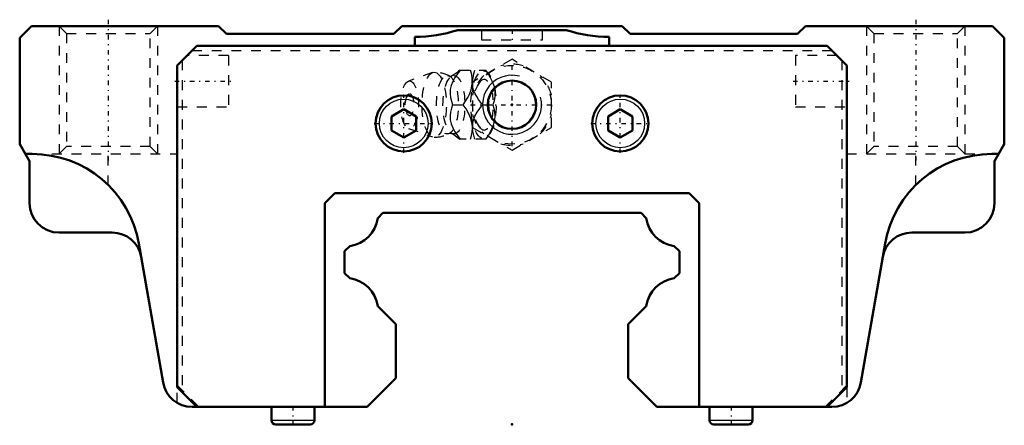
# Model space of a CAD drawing. Header units: millimetres. Extents: x -50 to 50, y 0 to 41.
import ezdxf

# ---------------------------------------------------------------- set-up
doc = ezdxf.new("R2010")
doc.units = ezdxf.units.MM
doc.linetypes.add('Center', pattern=[1.5, 0.45, -0.5, 0.05, -0.5])
doc.linetypes.add('Dashed', pattern=[2, 1, -1])
for name, color, linetype, lineweight in [('2d ConnectionPoints', 7, 'Continuous', 50), ('AM_0', 7, 'Continuous', 50), ('AM_4', 3, 'Continuous', 25), ('AM_5', 3, 'Continuous', 25), ('AM_7', 7, 'Center', 25), ('AM_9', 6, 'Dashed', 25)]:
    doc.layers.add(name, color=color, linetype=linetype, lineweight=lineweight)

# ---------------------------------------------------------------- blocks, each defined once
blk = doc.blocks.new('1_zdv1of55yjgpbtbt42jfv7qcg________0_in_HSR35LC1SS_GK__BLOCK_1B_M6F__2')
at = {"layer": 'AM_5', "linetype": 'Dashed'}
blk.add_arc((0, 32.5), 2.39, 75, 15, dxfattribs=at)
at = {"layer": 'AM_7'}
for p, q in [((0, 28.3), (0, 36.7)), ((-4.2, 32.5), (4.2, 32.5))]:
    blk.add_line(p, q, dxfattribs=at)
at = {"layer": 'AM_9'}
for p, q in [((0, 37.12), (-4, 34.81)), ((4, 34.81), (0, 37.12)), ((-5.32, 36), (-2.67, 36)), ((-2.37, 35.65), (-2.67, 36)), ((-8.07, 35.77), (-10.52, 34.9)), ((-4, 34.81), (-4, 30.19)), ((4, 30.19), (4, 34.81)), ((-6.03, 32.5), (-4.96, 32.5)), ((-3, 32.5), (-1.93, 32.5)), ((-10.52, 30.1), (-8.07, 29.23)), ((-4.01, 30.17), (-4.01, 30.19)), ((-4, 30.19), (0, 27.88)), ((0, 27.88), (4, 30.19)), ((-2.67, 29), (-5.32, 29)), ((-2.67, 29), (-2.37, 29.35))]:
    blk.add_line(p, q, dxfattribs=at)
for points in [[(-5.27, 36), (-5.54, 35.64), (-5.8, 35.26), (-6.01, 34.88), (-6.18, 34.47), (-6.27, 34.05), (-6.29, 33.65), (-6.24, 33.25), (-6.14, 32.87), (-6.03, 32.5)], [(-5.31, 36), (-5.42, 35.91), (-5.6, 35.76), (-5.82, 35.6), (-6.07, 35.44), (-6.13, 35.41)], [(-4.96, 32.5), (-4.71, 32.86), (-4.48, 33.23), (-4.28, 33.63), (-4.14, 34.03), (-4.03, 34.59), (-4.03, 35.16), (-4.09, 35.59), (-4.2, 36)], [(-4, 34.44), (-4, 34.45), (-4.02, 34.85), (-3.96, 35.25), (-3.87, 35.63), (-3.76, 36)], [(-2.69, 36), (-2.43, 35.64), (-2.21, 35.27), (-2.01, 34.87), (-1.86, 34.47), (-1.76, 33.91), (-1.75, 33.34), (-1.82, 32.91), (-1.93, 32.5)], [(-6.13, 35.41), (-6.13, 35.4), (-6.17, 35.39), (-6.23, 35.38), (-6.3, 35.39), (-6.33, 35.4), (-6.34, 35.41)], [(-3, 32.5), (-3.4, 33.05), (-3.58, 33.33), (-3.74, 33.62), (-3.91, 34.02), (-4, 34.44)], [(-6.03, 32.5), (-6.14, 32.14), (-6.23, 31.76), (-6.28, 31.38), (-6.27, 30.97), (-6.19, 30.55), (-6.02, 30.15), (-5.8, 29.75), (-5.55, 29.37), (-5.27, 29)], [(-4.01, 30.19), (-4.04, 30.53), (-4.17, 31.09), (-4.42, 31.66), (-4.67, 32.09), (-4.96, 32.5)], [(-4, 30.55), (-3.92, 30.95), (-3.76, 31.35), (-3.53, 31.75), (-3.28, 32.13), (-3, 32.5)], [(-1.93, 32.5), (-1.83, 32.14), (-1.77, 31.77), (-1.74, 31.37), (-1.77, 30.97), (-1.9, 30.41), (-2.15, 29.84), (-2.4, 29.41), (-2.69, 29)], [(-4.2, 29), (-4.1, 29.36), (-4.04, 29.73), (-4.01, 30.13), (-4.01, 30.17)], [(-4.01, 30.13), (-4.01, 30.52), (-4, 30.55)], [(-3.76, 29), (-3.92, 29.55), (-3.98, 29.83), (-4.01, 30.12)], [(-6.34, 29.59), (-6.32, 29.6), (-6.27, 29.61), (-6.2, 29.61), (-6.15, 29.6), (-6.13, 29.59)], [(-6.13, 29.59), (-6.01, 29.53), (-5.78, 29.37), (-5.57, 29.22), (-5.4, 29.08), (-5.31, 28.99)]]:
    blk.add_lwpolyline(points, dxfattribs=at)
blk.add_circle((0, 32.5), 4, dxfattribs=at)
for centre, radius, start, end in [((0, 32.5), 4.12, 73.8624, 106.1376), ((-7.9, 32.5), 3.3, 61.7605, 90), ((0, 32.5), 4.12, 133.8624, 166.1376), ((0, 32.5), 4.12, 13.8624, 46.1376), ((-9.07, 32.5), 1.82, 148.3697, 211.6303), ((0, 32.5), 4.12, 193.8624, 226.1376), ((0, 32.5), 4.12, 313.8624, 346.1376), ((-7.9, 32.5), 3.3, 270, 298.2395), ((0, 32.5), 4.12, 253.8624, 286.1376)]:
    blk.add_arc(centre, radius, start, end, dxfattribs=at)
for centre, major_axis in [((-7.9, 32.5), (0, 3.3)), ((-6.56, 32.5), (0, 2.97)), ((-5.9, 32.5), (0, 2.97)), ((-2.89, 32.5), (0, 3.44)), ((-10.4, 32.5), (0, 2.42)), ((-10.4, 32.5), (0, 1.12))]:
    blk.add_ellipse(centre, major_axis=major_axis, ratio=0.37461, dxfattribs=at)
blk.add_ellipse((-2.84, 32.5), major_axis=(0, -2.57), ratio=0.37461, start_param=5.78106, end_param=9.9269, dxfattribs=at)
blk = doc.blocks.new('2_HSR35LCSSB_M6F11_S_0_in_HSR35LC1SS_GK__BLOCK_1B_M6F__2')
at = {"layer": 'AM_0'}
for p, q in [((-48.8, 40.5), (-50, 39.3)), ((-29.8, 40.5), (-48.8, 40.5)), ((-29, 39.7), (-29.8, 40.5)), ((-11.2, 40.5), (-12, 39.7)), ((11.2, 40.5), (-11.2, 40.5)), ((5.5, 40.1), (-5.5, 40.1)), ((12, 39.7), (11.2, 40.5)), ((29.8, 40.5), (29, 39.7)), ((48.8, 40.5), (29.8, 40.5)), ((50, 39.3), (48.8, 40.5)), ((-50, 39.3), (-50, 28.5)), ((-12, 39.7), (-29, 39.7)), ((-9.87, 39.4), (-9.87, 38.5)), ((9.87, 38.5), (9.87, 39.4)), ((29, 39.7), (12, 39.7)), ((50, 28.5), (50, 39.3)), ((-34, 36.5), (-32, 38.5)), ((-32, 38.5), (32, 38.5)), ((32, 38.5), (34, 36.5)), ((-34, 36.5), (-34, 3.78)), ((34, 3.78), (34, 36.5)), ((-11, 32.04), (-12.25, 31.32)), ((-9.75, 31.32), (-11, 32.04)), ((11, 32.04), (9.75, 31.32)), ((12.25, 31.32), (11, 32.04)), ((-12.25, 31.32), (-12.25, 29.88)), ((-9.75, 29.88), (-9.75, 31.32)), ((9.75, 31.32), (9.75, 29.88)), ((12.25, 29.88), (12.25, 31.32)), ((-12.25, 29.88), (-11, 29.16)), ((-11, 29.16), (-9.75, 29.88)), ((9.75, 29.88), (11, 29.16)), ((11, 29.16), (12.25, 29.88)), ((-50, 28.5), (-49, 26.77)), ((49, 26.77), (50, 28.5)), ((-48.73, 27.5), (-49.42, 27.5)), ((49.42, 27.5), (48.73, 27.5)), ((-49, 26.77), (-49, 22.5)), ((49, 22.5), (49, 26.77)), ((-18, 23.5), (-19, 22.5)), ((18, 23.5), (-18, 23.5)), ((19, 22.5), (18, 23.5)), ((-19, 22.5), (-19, 1.78)), ((19, 1.78), (19, 22.5)), ((-13.11, 21.5), (-13.64, 20.97)), ((13.11, 21.5), (-13.11, 21.5)), ((13.64, 20.97), (13.11, 21.5)), ((-46, 19.5), (-40.61, 19.5)), ((40.61, 19.5), (46, 19.5)), ((-37.9, 18.39), (-35.43, 4.27)), ((-16.47, 18.14), (-17, 17.61)), ((17, 17.61), (16.47, 18.14)), ((35.43, 4.27), (37.9, 18.39)), ((-17, 17.61), (-17, 15.38)), ((17, 15.38), (17, 17.61)), ((-17, 15.38), (-16.48, 14.86)), ((16.48, 14.86), (17, 15.38)), ((-13.64, 12.02), (-11.8, 10.18)), ((11.8, 10.18), (13.64, 12.02)), ((-11.8, 10.18), (-11.8, 4.7)), ((11.8, 4.7), (11.8, 10.18)), ((-11.8, 4.7), (-14.72, 1.78)), ((11.8, 4.7), (14.72, 1.78)), ((-34, 3.78), (-32, 1.78)), ((32, 1.78), (34, 3.78)), ((-32.48, 1.78), (-14.72, 1.78)), ((-24.43, 1.78), (-24.43, 0.44)), ((-20.07, 0.44), (-20.07, 1.78)), ((14.72, 1.78), (32.48, 1.78)), ((20.07, 1.78), (20.07, 0.44)), ((24.43, 0.44), (24.43, 1.78)), ((-24, 0), (-20.5, 0)), ((20.5, 0), (24, 0))]:
    blk.add_line(p, q, dxfattribs=at)
for centre, radius in [((0, 32.5), 2.46), ((-11, 30.6), 2.85), ((11, 30.6), 2.85)]:
    blk.add_circle(centre, radius, dxfattribs=at)
for centre, radius, start, end in [((-9.87, 53.4), 14, 270, 288.1949), ((9.87, 53.4), 14, 251.8051, 270), ((-48.73, 16.5), 11, 9.8934, 90), ((48.73, 16.5), 11, 90, 170.1066), ((-46, 22.5), 3, 180, 270), ((46, 22.5), 3, 270, 360), ((-16.91, 21.41), 3.3, 277.6892, 352.3108), ((16.91, 21.41), 3.3, 187.6892, 262.3108), ((-40.61, 16.5), 3, 9.8934, 90), ((40.61, 16.5), 3, 90, 170.1066), ((-16.91, 11.59), 3.3, 7.4612, 82.5388), ((16.91, 11.59), 3.3, 97.4612, 172.5388), ((-32.48, 4.78), 3, 189.8934, 270), ((32.48, 4.78), 3, 270, 350.1066), ((-24, 0.44), 0.437, 180, 270), ((-20.5, 0.44), 0.437, 270, 0), ((20.5, 0.44), 0.437, 180, 270), ((24, 0.44), 0.437, 270, 0)]:
    blk.add_arc(centre, radius, start, end, dxfattribs=at)
at = {"layer": 'AM_4'}
for p, q in [((-24.43, 0.44), (-20.07, 0.44)), ((20.07, 0.44), (24.43, 0.44))]:
    blk.add_line(p, q, dxfattribs=at)
for centre in [(-11, 30.6), (11, 30.6)]:
    blk.add_circle(centre, 2.47, dxfattribs=at)
at = {"layer": 'AM_5', "linetype": 'Dashed'}
for p, q in [((-46, 40.5), (-46, 27.5)), ((-36, 40.5), (-36, 27.5)), ((36, 40.5), (36, 27.5)), ((46, 40.5), (46, 27.5))]:
    blk.add_line(p, q, dxfattribs=at)
at = {"layer": 'AM_5'}
blk.add_arc((0, 32.5), 3, 75, 15, dxfattribs=at)
at = {"layer": 'AM_7'}
for p, q in [((-41, 41.15), (-41, 26.85)), ((41, 41.15), (41, 26.85)), ((0, 40.15), (0, 39.05)), ((-34.26, 34.9), (-28.54, 34.9)), ((28.54, 34.9), (34.26, 34.9)), ((-11, 27.61), (-11, 33.59)), ((11, 27.61), (11, 33.59)), ((-13.99, 30.6), (-8.01, 30.6)), ((8.01, 30.6), (13.99, 30.6)), ((-22.25, 1.87), (-22.25, -0.09)), ((22.25, 1.87), (22.25, -0.09))]:
    blk.add_line(p, q, dxfattribs=at)
at = {"layer": 'AM_9'}
for p, q in [((-46, 40.5), (-45.25, 39.75)), ((-36.75, 39.75), (-36, 40.5)), ((-3.1, 40.1), (-3.1, 39.1)), ((3.1, 39.1), (3.1, 40.1)), ((36, 40.5), (36.75, 39.75)), ((45.25, 39.75), (46, 40.5)), ((-45.25, 39.75), (-45.25, 28.25)), ((-45.25, 39.75), (-36.75, 39.75)), ((-36.75, 28.25), (-36.75, 39.75)), ((-3.1, 39.1), (3.1, 39.1)), ((36.75, 39.75), (36.75, 28.25)), ((36.75, 39.75), (45.25, 39.75)), ((45.25, 28.25), (45.25, 39.75)), ((-32.5, 38), (32.5, 38)), ((-33.5, 37), (-33.5, 3.48)), ((-28.8, 37.5), (-33, 37.5)), ((-28.8, 37.5), (-28.8, 32.3)), ((33, 37.5), (28.8, 37.5)), ((28.8, 37.5), (28.8, 32.3)), ((33.5, 37), (33.5, 3.48)), ((-34, 32.3), (-28.8, 32.3)), ((28.8, 32.3), (34, 32.3)), ((-45.25, 28.25), (-46, 27.5)), ((-36.75, 28.25), (-45.25, 28.25)), ((-36, 27.5), (-36.75, 28.25)), ((36.75, 28.25), (36, 27.5)), ((45.25, 28.25), (36.75, 28.25)), ((46, 27.5), (45.25, 28.25)), ((-48.73, 27.5), (-34, 27.5)), ((-41, 24.32), (-41, 27.5)), ((34, 27.5), (48.73, 27.5)), ((41, 24.32), (41, 27.5)), ((-34, 3.98), (-31.8, 1.78)), ((-34, 2.2), (-34, 3.78)), ((31.8, 1.78), (34, 3.98)), ((34, 3.78), (34, 2.2))]:
    blk.add_line(p, q, dxfattribs=at)

msp = doc.modelspace()

# ---------------------------------------------------------------- linework, layer by layer
at = {"layer": '2d ConnectionPoints'}
for p in [(0, 32.5), (0, 32.5), (0, 0)]:
    msp.add_point(p, dxfattribs=at)

# ---------------------------------------------------------------- block references
for name in ['2_HSR35LCSSB_M6F11_S_0_in_HSR35LC1SS_GK__BLOCK_1B_M6F__2', '1_zdv1of55yjgpbtbt42jfv7qcg________0_in_HSR35LC1SS_GK__BLOCK_1B_M6F__2']:
    msp.add_blockref(name, (0, 0))

doc.saveas('drawing.dxf')
